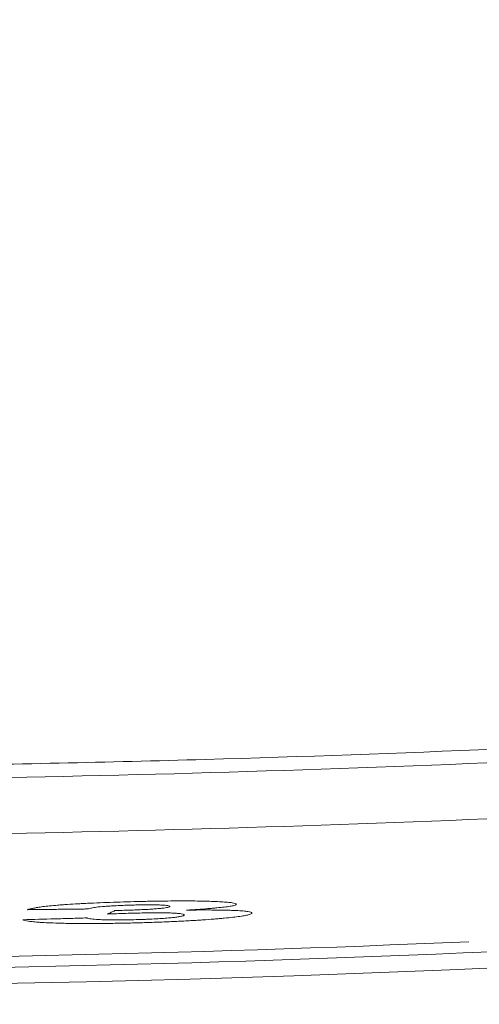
# Model space of a CAD drawing. Header units: millimetres. Extents: x 4 to 415, y -8563 to 292.
# Tile 64 of 256: x 93.857 to 94.75, y 63.304 to 65.214. Entities that reach past the tile are written whole.
import ezdxf

# ---------------------------------------------------------------- set-up
doc = ezdxf.new("R2010")
doc.units = ezdxf.units.MM
doc.layers.add('1', color=7, linetype='Continuous')

# ---------------------------------------------------------------- blocks, each defined once
blk = doc.blocks.new('_U0')
at = {"layer": '1', "color": 27, "lineweight": 13}
blk.add_arc((93.083333, 93.336624), 45.139366, 135, 44.999943, dxfattribs=at)

msp = doc.modelspace()

# ---------------------------------------------------------------- linework, layer by layer
at = {"layer": '1', "color": 2, "linetype": 'Continuous', "lineweight": 18}
msp.add_open_spline([(106.2486, 65.6806), (105.7235, 65.4905), (104.6669, 65.1342), (103.0627, 64.6697), (101.4394, 64.2744), (100.3446, 64.0568), (99.2433, 63.8625), (98.6894, 63.7769), (97.993, 63.6847), (97.8536, 63.667), (97.5742, 63.633), (97.4343, 63.6168), (97.0146, 63.5704), (96.7346, 63.5426), (95.894, 63.4682), (95.3329, 63.4308), (94.2093, 63.3808), (93.6467, 63.3682), (93.0833, 63.3682)], degree=3, knots=[0, 0, 0, 0, 0.125, 0.25, 0.375, 0.5, 0.5, 0.625, 0.625, 0.65625, 0.65625, 0.6875, 0.6875, 0.75, 0.75, 0.875, 0.875, 1, 1, 1, 1], dxfattribs=at)
msp.add_open_spline([(93.0833, 63.3366), (97.3603, 63.3366), (101.7696, 64.0665), (105.9531, 65.5506)], degree=3, dxfattribs=at)
at = {"layer": '1', "color": 7, "linetype": 'Continuous', "lineweight": 18}
msp.add_open_spline([(93.0833, 63.7625), (93.2724, 63.7625), (93.4615, 63.7639), (93.8396, 63.7693), (94.0286, 63.7734), (94.5955, 63.7895), (95.3507, 63.8218), (96.1046, 63.8752), (96.6694, 63.9232), (96.8576, 63.9405), (97.2339, 63.9777), (97.4219, 63.9976), (98.3609, 64.1037), (99.1086, 64.2093), (100.5972, 64.4619), (101.3381, 64.6088), (102.0756, 64.7768)], degree=3, knots=[0, 0, 0, 0, 0.0625, 0.0625, 0.125, 0.125, 0.25, 0.375, 0.375, 0.4375, 0.4375, 0.5, 0.5, 0.75, 0.75, 1, 1, 1, 1], dxfattribs=at)
at = {"layer": '1', "color": 180, "linetype": 'Continuous', "lineweight": 13}
for points, knots in [([(93.0833, 63.7366), (93.8482, 63.7366), (94.6105, 63.7588), (96.1302, 63.8459), (96.8877, 63.9108), (98.3976, 64.0829), (99.1502, 64.19), (100.6505, 64.4468), (101.3982, 64.5965), (102.1434, 64.768)], [0, 0, 0, 0, 0.25, 0.25, 0.5, 0.5, 0.75, 0.75, 1, 1, 1, 1]), ([(102.1659, 64.662), (101.9797, 64.6192), (101.7933, 64.5776), (101.4199, 64.4973), (101.2329, 64.4584), (100.6712, 64.3458), (99.9204, 64.2064), (99.1662, 64.0882), (98.5992, 64.0074), (98.41, 63.9818), (98.0312, 63.9333), (97.8415, 63.9103), (96.8931, 63.8023), (96.133, 63.7373), (94.6102, 63.6501), (93.8475, 63.6281), (93.0833, 63.6281)], [0, 0, 0, 0, 0.0625, 0.0625, 0.125, 0.125, 0.25, 0.375, 0.375, 0.4375, 0.4375, 0.5, 0.5, 0.75, 0.75, 1, 1, 1, 1]), ([(94.1817, 63.4864), (94.1966, 63.4874), (94.2105, 63.4883), (94.226, 63.4896), (94.229, 63.4898), (94.2348, 63.4903), (94.2376, 63.4906), (94.2457, 63.4914), (94.2505, 63.4919), (94.2591, 63.4929), (94.2628, 63.4934), (94.2675, 63.4942), (94.2689, 63.4945), (94.2715, 63.495), (94.2725, 63.4952), (94.2754, 63.496), (94.2766, 63.4964), (94.2781, 63.4974), (94.2784, 63.4978), (94.2775, 63.4992), (94.2749, 63.5), (94.2687, 63.5009), (94.2673, 63.5011), (94.2643, 63.5014), (94.2627, 63.5016), (94.2574, 63.502), (94.2534, 63.5023), (94.2445, 63.5028), (94.2396, 63.503), (94.2289, 63.5035), (94.2232, 63.5036), (94.211, 63.5039), (94.2045, 63.5041), (94.1941, 63.5042), (94.1905, 63.5042), (94.1831, 63.5043), (94.1792, 63.5043), (94.1598, 63.5043), (94.1432, 63.5042), (94.1214, 63.5038), (94.117, 63.5038), (94.1081, 63.5036), (94.1037, 63.5035), (94.0904, 63.5032), (94.0815, 63.503), (94.0637, 63.5025), (94.0547, 63.5023), (94.0371, 63.5017), (94.0285, 63.5014), (94.0115, 63.5007), (94.0031, 63.5003), (93.9909, 63.4998), (93.9868, 63.4996), (93.9789, 63.4992), (93.9674, 63.4986), (93.9568, 63.4979), (93.9467, 63.4972), (93.9435, 63.497), (93.9371, 63.4966), (93.9341, 63.4963), (93.9195, 63.4951), (93.9102, 63.4942), (93.8988, 63.4927), (93.8954, 63.4922), (93.8894, 63.4912), (93.8867, 63.4907), (93.8819, 63.4897), (93.8798, 63.4892), (93.877, 63.4885), (93.8761, 63.4883), (93.8748, 63.4879), (93.8744, 63.4878), (93.8737, 63.4876), (93.8735, 63.4875), (93.8732, 63.4875), (93.8731, 63.4874), (93.873, 63.4874), (93.873, 63.4874), (93.8729, 63.4873), (93.8729, 63.4873), (93.8729, 63.4873), (93.8729, 63.4873), (93.8728, 63.4873), (93.8728, 63.4873), (93.8729, 63.4873)], [0, 0, 0, 0, 0.0625, 0.0625, 0.078125, 0.078125, 0.09375, 0.09375, 0.125, 0.125, 0.15625, 0.15625, 0.171875, 0.171875, 0.1875, 0.1875, 0.21875, 0.21875, 0.25, 0.25, 0.3125, 0.3125, 0.328125, 0.328125, 0.34375, 0.34375, 0.375, 0.375, 0.40625, 0.40625, 0.4375, 0.4375, 0.46875, 0.46875, 0.484375, 0.484375, 0.5, 0.5, 0.5625, 0.5625, 0.578125, 0.578125, 0.59375, 0.59375, 0.625, 0.625, 0.65625, 0.65625, 0.6875, 0.6875, 0.71875, 0.71875, 0.734375, 0.734375, 0.75, 0.78125, 0.78125, 0.796875, 0.796875, 0.8125, 0.8125, 0.875, 0.875, 0.90625, 0.90625, 0.9375, 0.9375, 0.96875, 0.96875, 0.984375, 0.984375, 0.992187, 0.992187, 0.996094, 0.996094, 0.998047, 0.998047, 0.999023, 0.999023, 0.999512, 0.999512, 0.999756, 0.999756, 1, 1, 1, 1]), ([(93.9913, 63.4887), (93.9922, 63.4892), (93.9935, 63.4897), (93.9974, 63.4907), (94.0001, 63.4912), (94.0075, 63.4923), (94.0121, 63.4928), (94.0209, 63.4936), (94.0242, 63.4938), (94.0312, 63.4943), (94.0349, 63.4946), (94.0409, 63.4949), (94.043, 63.495), (94.0473, 63.4952), (94.0495, 63.4953), (94.0561, 63.4956), (94.0606, 63.4958), (94.0676, 63.496), (94.07, 63.4961), (94.0748, 63.4962), (94.0771, 63.4963), (94.0842, 63.4965), (94.0889, 63.4966), (94.0981, 63.4967), (94.1026, 63.4967), (94.1111, 63.4967), (94.1152, 63.4967), (94.1227, 63.4966), (94.1261, 63.4965), (94.1306, 63.4964), (94.1321, 63.4963), (94.1347, 63.4962), (94.1384, 63.496), (94.1413, 63.4957), (94.1445, 63.4954), (94.1457, 63.4952), (94.1486, 63.4946), (94.1494, 63.4941), (94.1493, 63.4931), (94.1483, 63.4926), (94.1444, 63.4916), (94.1413, 63.4911), (94.135, 63.4903), (94.1326, 63.49), (94.1272, 63.4894), (94.1242, 63.4892), (94.1176, 63.4887), (94.114, 63.4884), (94.1062, 63.4879), (94.102, 63.4877), (94.0935, 63.4873), (94.089, 63.4871), (94.0799, 63.4867), (94.0753, 63.4865), (94.0614, 63.4861), (94.052, 63.4858), (94.0425, 63.4856)], [0, 0, 0, 0, 0.0625, 0.0625, 0.125, 0.125, 0.1875, 0.1875, 0.21875, 0.21875, 0.25, 0.25, 0.265625, 0.265625, 0.28125, 0.28125, 0.3125, 0.3125, 0.328125, 0.328125, 0.34375, 0.34375, 0.375, 0.375, 0.40625, 0.40625, 0.4375, 0.4375, 0.46875, 0.46875, 0.484375, 0.484375, 0.5, 0.53125, 0.53125, 0.5625, 0.5625, 0.625, 0.625, 0.6875, 0.6875, 0.75, 0.75, 0.78125, 0.78125, 0.8125, 0.8125, 0.84375, 0.84375, 0.875, 0.875, 0.90625, 0.90625, 0.9375, 0.9375, 1, 1, 1, 1]), ([(93.8633, 63.4678), (93.8652, 63.4668), (93.8689, 63.4659), (93.8772, 63.4646), (93.8804, 63.4642), (93.8861, 63.4637), (93.8881, 63.4635), (93.8924, 63.4631), (93.8948, 63.4629), (93.907, 63.4621), (93.9187, 63.4616), (93.9364, 63.461), (93.9401, 63.4609), (93.9477, 63.4608), (93.9516, 63.4607), (93.9637, 63.4605), (93.9722, 63.4605), (93.9901, 63.4604), (93.9995, 63.4604), (94.0187, 63.4605), (94.0285, 63.4606), (94.0435, 63.4609), (94.0485, 63.4609), (94.0587, 63.4611), (94.0638, 63.4612), (94.0792, 63.4616), (94.0894, 63.4618), (94.1097, 63.4625), (94.1197, 63.4628), (94.1348, 63.4634), (94.1397, 63.4636), (94.1495, 63.464), (94.1543, 63.4642), (94.1685, 63.4649), (94.1777, 63.4654), (94.191, 63.4661), (94.1954, 63.4664), (94.204, 63.4669), (94.2081, 63.4672), (94.2202, 63.468), (94.2277, 63.4685), (94.2384, 63.4694), (94.2418, 63.4696), (94.2484, 63.4702), (94.2516, 63.4705), (94.2669, 63.472), (94.277, 63.4731), (94.2891, 63.4749), (94.2926, 63.4755), (94.2985, 63.4766), (94.301, 63.4772), (94.3048, 63.4783), (94.3062, 63.4788), (94.308, 63.4799), (94.3084, 63.4804), (94.3081, 63.4819), (94.3058, 63.4828), (94.2994, 63.4838), (94.298, 63.484), (94.2948, 63.4844), (94.293, 63.4846), (94.2872, 63.4851), (94.2826, 63.4854), (94.2746, 63.4858), (94.2717, 63.4859), (94.2656, 63.4861), (94.2624, 63.4862), (94.2522, 63.4865), (94.2448, 63.4866), (94.2326, 63.4867), (94.2283, 63.4867), (94.2196, 63.4868), (94.2151, 63.4868), (94.2014, 63.4867), (94.1918, 63.4866), (94.1817, 63.4864)], [0, 0, 0, 0, 0.0625, 0.0625, 0.09375, 0.09375, 0.109375, 0.109375, 0.125, 0.125, 0.1875, 0.1875, 0.203125, 0.203125, 0.21875, 0.21875, 0.25, 0.25, 0.28125, 0.28125, 0.3125, 0.3125, 0.328125, 0.328125, 0.34375, 0.34375, 0.375, 0.375, 0.40625, 0.40625, 0.421875, 0.421875, 0.4375, 0.4375, 0.46875, 0.46875, 0.484375, 0.484375, 0.5, 0.5, 0.53125, 0.53125, 0.546875, 0.546875, 0.5625, 0.5625, 0.625, 0.625, 0.65625, 0.65625, 0.6875, 0.6875, 0.71875, 0.71875, 0.75, 0.75, 0.8125, 0.8125, 0.828125, 0.828125, 0.84375, 0.84375, 0.875, 0.875, 0.890625, 0.890625, 0.90625, 0.90625, 0.9375, 0.9375, 0.953125, 0.953125, 0.96875, 0.96875, 1, 1, 1, 1]), ([(93.8729, 63.4873), (93.8778, 63.4874), (93.8828, 63.4874), (93.8927, 63.4875), (93.8977, 63.4876), (93.9126, 63.4877), (93.9225, 63.4879), (93.9424, 63.4881), (93.9524, 63.4882), (93.9673, 63.4884), (93.9723, 63.4885), (93.9797, 63.4886), (93.9822, 63.4886), (93.9859, 63.4887), (93.9871, 63.4887), (93.9889, 63.4887), (93.9895, 63.4887), (93.9904, 63.4887), (93.9907, 63.4887), (93.9911, 63.4887), (93.9912, 63.4887), (93.9913, 63.4887), (93.9913, 63.4887), (93.9913, 63.4887)], [0, 0, 0, 0, 0.125, 0.125, 0.25, 0.25, 0.5, 0.5, 0.75, 0.75, 0.875, 0.875, 0.9375, 0.9375, 0.96875, 0.96875, 0.984375, 0.984375, 0.992187, 0.992187, 0.996094, 0.996094, 1, 1, 1, 1]), ([(94.0283, 63.4789), (94.0398, 63.4794), (94.0516, 63.4798), (94.0696, 63.4803), (94.0757, 63.4805), (94.0879, 63.4808), (94.094, 63.4809), (94.1029, 63.4811), (94.1059, 63.4811), (94.1118, 63.4812), (94.1147, 63.4812), (94.1232, 63.4813), (94.1286, 63.4813), (94.1362, 63.4813), (94.1387, 63.4812), (94.1432, 63.4812), (94.1454, 63.4811), (94.1494, 63.481), (94.1512, 63.4809), (94.1548, 63.4808), (94.1564, 63.4807), (94.161, 63.4804), (94.1636, 63.4802), (94.168, 63.4798), (94.1698, 63.4796), (94.1743, 63.4788), (94.1758, 63.4783), (94.1768, 63.4774), (94.1768, 63.4771), (94.1766, 63.4765), (94.1763, 63.4762), (94.1746, 63.4753), (94.1726, 63.4747), (94.1674, 63.4737), (94.1653, 63.4733), (94.1604, 63.4726), (94.1576, 63.4723), (94.1527, 63.4718), (94.151, 63.4716), (94.1473, 63.4713), (94.1454, 63.4711), (94.1392, 63.4706), (94.1348, 63.4703), (94.1251, 63.4697), (94.1199, 63.4694), (94.1116, 63.469), (94.1088, 63.4689), (94.1031, 63.4686), (94.1001, 63.4685), (94.0911, 63.4682), (94.0851, 63.468), (94.076, 63.4678), (94.073, 63.4677), (94.0669, 63.4676), (94.061, 63.4675), (94.0553, 63.4675), (94.0497, 63.4674), (94.0469, 63.4674), (94.0389, 63.4675), (94.0339, 63.4675), (94.027, 63.4676), (94.0248, 63.4677), (94.0206, 63.4678), (94.0186, 63.4678), (94.0149, 63.468), (94.0131, 63.4681), (94.0098, 63.4682), (94.0082, 63.4683), (94.0009, 63.4688), (93.9968, 63.4693), (93.9923, 63.47), (93.9911, 63.4703), (93.9891, 63.4708), (93.9883, 63.4711), (93.9877, 63.4714)], [0, 0, 0, 0, 0.0625, 0.0625, 0.09375, 0.09375, 0.125, 0.125, 0.140625, 0.140625, 0.15625, 0.15625, 0.1875, 0.1875, 0.203125, 0.203125, 0.21875, 0.21875, 0.234375, 0.234375, 0.25, 0.25, 0.28125, 0.28125, 0.3125, 0.3125, 0.375, 0.375, 0.40625, 0.40625, 0.4375, 0.4375, 0.5, 0.5, 0.53125, 0.53125, 0.5625, 0.5625, 0.578125, 0.578125, 0.59375, 0.59375, 0.625, 0.625, 0.65625, 0.65625, 0.671875, 0.671875, 0.6875, 0.6875, 0.71875, 0.71875, 0.734375, 0.734375, 0.75, 0.765625, 0.765625, 0.78125, 0.78125, 0.8125, 0.8125, 0.828125, 0.828125, 0.84375, 0.84375, 0.859375, 0.859375, 0.875, 0.875, 0.9375, 0.9375, 0.96875, 0.96875, 1, 1, 1, 1]), ([(94.0425, 63.4856), (94.0413, 63.485), (94.0401, 63.4845), (94.0377, 63.4833), (94.0366, 63.4828), (94.033, 63.4811), (94.0306, 63.48), (94.0283, 63.4789)], [0, 0, 0, 0, 0.25, 0.25, 0.5, 0.5, 1, 1, 1, 1]), ([(93.9877, 63.4714), (93.9773, 63.471), (93.9669, 63.4707), (93.9462, 63.4701), (93.9358, 63.4698), (93.9048, 63.4689), (93.884, 63.4683), (93.8633, 63.4678)], [0, 0, 0, 0, 0.25, 0.25, 0.500001, 0.500001, 1, 1, 1, 1])]:
    msp.add_open_spline(points, degree=3, knots=knots, dxfattribs=at)
at = {"layer": '1', "color": 180, "linetype": 'Continuous', "lineweight": 18}
msp.add_open_spline([(93.0833, 63.3893), (93.634, 63.3893), (94.1829, 63.4014), (94.73, 63.4252)], degree=3, dxfattribs=at)

# ---------------------------------------------------------------- block references
at = {"layer": '1', "color": 23, "linetype": 'Continuous', "lineweight": 18}
msp.add_blockref('_U0', (0, 0), dxfattribs=at)

doc.saveas('drawing.dxf')
